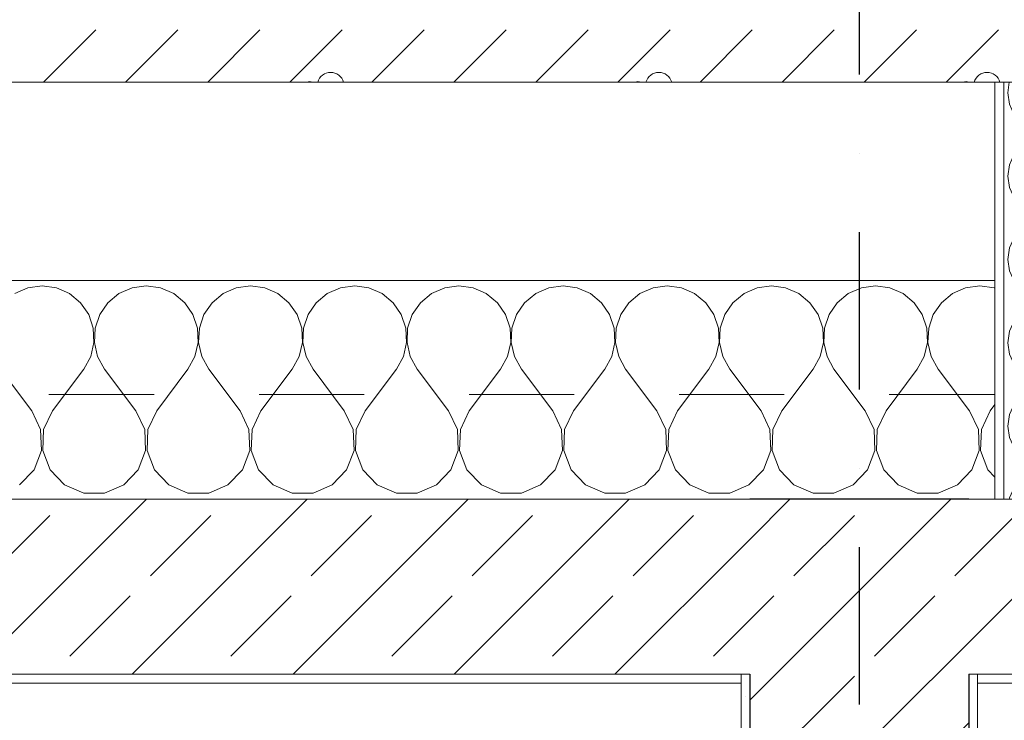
# Model space of a CAD drawing. Header units: millimetres. Extents: x 58537 to 97688, y -8921 to 14216.
# Tile 96 of 145: x 71046 to 72171, y 11187 to 11988. Entities that reach past the tile are written whole.
import ezdxf
from ezdxf.enums import TextEntityAlignment as Align

# ---------------------------------------------------------------- set-up
doc = ezdxf.new("R2010")
doc.units = ezdxf.units.MM
doc.header["$MEASUREMENT"] = 0
for name, pattern in [('Kropki i Kreski', [360, 180, -90, 0, -90]), ('Przerywana', [240, 120, -120]), ('Wipeout_Contour', [1000, 0, -1000])]:
    doc.linetypes.add(name, pattern=pattern)
for name, color, linetype, lineweight, true_color in [('0_Nr_pióra__85', 7, 'Continuous', 13, 0x80c2ff), ('Nowe_A-Osi_Nr_pióra__25', 7, 'Continuous', 25, 0x40a5ff), ('Nowe_A-Wymiary-Zewnętrzne_Nr_pióra__45', 7, 'Continuous', 15, 0x40a5ff), ('Nowe_A-Wymiary-Zewnętrzne_Nr_pióra__85', 7, 'Continuous', 13, 0x80c2ff)]:
    doc.layers.add(name, color=color, linetype=linetype, lineweight=lineweight, true_color=true_color)
for name, color, linetype in [('Nowe_A-Belki-Wieniec', 7, 'Continuous'), ('Nowe_A-Dach-Połacie', 7, 'Continuous'), ('Nowe_A-Osi', 7, 'Continuous'), ('Nowe_A-Stropy', 7, 'Continuous'), ('Nowe_A-Wymiary-Zewnętrzne', 7, 'Continuous'), ('Nowe_A-Ściany-Wewnętrzne', 7, 'Continuous'), ('Nowe_A-Ściany-Zewnętrzne', 7, 'Continuous')]:
    doc.layers.add(name, color=color, linetype=linetype)
for name, color, linetype, lineweight in [('Nowe_A-Belki-Wieniec_Nr_pióra__30', 7, 'Continuous', 25), ('Nowe_A-Dach-Połacie_Nr_pióra__169', 7, 'Continuous', 5), ('Nowe_A-Dach-Połacie_Nr_pióra__49', 7, 'Continuous', 15), ('Nowe_A-Osi_Nr_pióra__6', 5, 'Continuous', 13), ('Nowe_A-Stropy_Nr_pióra__174', 7, 'Continuous', 5), ('Nowe_A-Stropy_Nr_pióra__49', 7, 'Continuous', 15), ('Nowe_A-Stropy_Nr_pióra__9', 7, 'Continuous', 13), ('Nowe_A-Wymiary-Zewnętrzne_Nr_pióra__46', 5, 'Continuous', 15), ('Nowe_A-Ściany-Wewnętrzne_Nr_pióra__27', 7, 'Continuous', 25), ('Nowe_A-Ściany-Wewnętrzne_Nr_pióra__47', 7, 'Continuous', 15), ('Nowe_A-Ściany-Zewnętrzne_Nr_pióra__174', 7, 'Continuous', 5), ('Nowe_A-Ściany-Zewnętrzne_Nr_pióra__27', 7, 'Continuous', 25), ('Nowe_A-Ściany-Zewnętrzne_Nr_pióra__47', 7, 'Continuous', 15), ('Nowe_A-Ściany-Zewnętrzne_Nr_pióra__67', 7, 'Continuous', 13)]:
    doc.layers.add(name, color=color, linetype=linetype, lineweight=lineweight)
doc.styles.add('STYL_AUTOMATYCZNY_1', font='arial.ttf')
doc.styles.add('STYL_AUTOMATYCZNY_2', font='arial.ttf')
doc.dimstyles.new('STYL_AUTOMATYCZNY__1', dxfattribs={"dimtxt": 125, "dimasz": 47.5, "dimexe": 0.18, "dimexo": 20, "dimgap": 0, "dimtad": 1, "dimdec": 1, "dimlfac": 0.1, "dimzin": 0, "dimdsep": 46, "dimtxsty": 'STYL_AUTOMATYCZNY_2', "dimblk": 'ARROWHEAD_11', "dimblk1": 'ARROWHEAD_11', "dimblk2": 'ARROWHEAD_11', "dimcen": 0.09, "dimclrd": 256, "dimclre": 256, "dimclrt": 5, "dimadec": 1, "dimazin": 0, "dimtfac": 1, "dimtdec": 4, "dimtmove": 0, "dimatfit": 3, "dimfxl": 0, "dimtolj": 1, "dimtzin": 0, "dimarcsym": 0})
pattern_1 = [(0, (0, 0), (0, 86.60254), [0, -50]), (0, (25, 43.3), (0, 86.60254), [0, -50])]
pattern_2 = [(45, (0, 0), (-91.92388, 91.92388), []), (45, (-45.96, 45.96), (-91.92388, 91.92388), [97.5, -32.5])]

# ---------------------------------------------------------------- blocks, each defined once
blk = doc.blocks.new('ElemPrzekroju_328')
at = {"color": 254, "linetype": 'Wipeout_Contour', "lineweight": 0, "ltscale": 591287.629852}
blk.add_wipeout([(72140.1, 8770), (72340.1, 8770), (72340.1, 10720), (73360.1, 10720), (73360.1, 8770), (75120.1, 8770), (75120.1, 11230), (72140.1, 11230)], dxfattribs=at).dxf.layer = 'Nowe_A-Ściany-Wewnętrzne'
blk = doc.blocks.new('ElemPrzekroju_340')
at = {"color": 254, "linetype": 'Wipeout_Contour', "lineweight": 0, "ltscale": 288602.273213}
blk.add_wipeout([(72160.1, 11744.7), (70225.1, 11744.7), (70225.1, 11690), (72160.1, 11690)], dxfattribs=at).dxf.layer = 'Nowe_A-Ściany-Zewnętrzne'
blk = doc.blocks.new('*X367')
at = {"layer": 'Nowe_A-Stropy_Nr_pióra__174', "color": 7, "linetype": 'Continuous', "lineweight": 5}
for p, q in [((71055.2, 11681.8), (71040.2, 11675.2)), ((71071.4, 11684), (71055.2, 11681.8)), ((71087.7, 11681.8), (71071.4, 11684)), ((71102.7, 11675.2), (71087.7, 11681.8)), ((71174.2, 11681.8), (71159.2, 11675.2)), ((71190.5, 11684), (71174.2, 11681.8)), ((71206.8, 11681.8), (71190.5, 11684)), ((71221.8, 11675.2), (71206.8, 11681.8)), ((71293.3, 11681.8), (71278.2, 11675.2)), ((71309.5, 11684), (71293.3, 11681.8)), ((71325.8, 11681.8), (71309.5, 11684)), ((71340.8, 11675.2), (71325.8, 11681.8)), ((71412.3, 11681.8), (71397.3, 11675.2)), ((71428.6, 11684), (71412.3, 11681.8)), ((71444.9, 11681.8), (71428.6, 11684)), ((71459.9, 11675.2), (71444.9, 11681.8)), ((71531.4, 11681.8), (71516.3, 11675.2)), ((71547.6, 11684), (71531.4, 11681.8)), ((71563.9, 11681.8), (71547.6, 11684)), ((71578.9, 11675.2), (71563.9, 11681.8)), ((71650.4, 11681.8), (71635.4, 11675.2)), ((71666.7, 11684), (71650.4, 11681.8)), ((71682.9, 11681.8), (71666.7, 11684)), ((71698, 11675.2), (71682.9, 11681.8)), ((71769.5, 11681.8), (71754.4, 11675.2)), ((71785.7, 11684), (71769.5, 11681.8)), ((71802, 11681.8), (71785.7, 11684)), ((71817, 11675.2), (71802, 11681.8)), ((71888.5, 11681.8), (71873.5, 11675.2)), ((71904.8, 11684), (71888.5, 11681.8)), ((71921, 11681.8), (71904.8, 11684)), ((71936.1, 11675.2), (71921, 11681.8)), ((72007.6, 11681.8), (71992.5, 11675.2)), ((72023.8, 11684), (72007.6, 11681.8)), ((72040.1, 11681.8), (72023.8, 11684)), ((72055.1, 11675.2), (72040.1, 11681.8)), ((72126.6, 11681.8), (72111.6, 11675.2)), ((72142.9, 11684), (72126.6, 11681.8)), ((72159.1, 11681.8), (72142.9, 11684)), ((72160.1, 11681.4), (72159.1, 11681.8)), ((71115.4, 11664.7), (71102.7, 11675.2)), ((71159.2, 11675.2), (71146.6, 11664.7)), ((71234.4, 11664.7), (71221.8, 11675.2)), ((71278.2, 11675.2), (71265.6, 11664.7)), ((71353.5, 11664.7), (71340.8, 11675.2)), ((71397.3, 11675.2), (71384.6, 11664.7)), ((71472.5, 11664.7), (71459.9, 11675.2)), ((71516.3, 11675.2), (71503.7, 11664.7)), ((71591.6, 11664.7), (71578.9, 11675.2)), ((71635.4, 11675.2), (71622.7, 11664.7)), ((71710.6, 11664.7), (71698, 11675.2)), ((71754.4, 11675.2), (71741.8, 11664.7)), ((71829.7, 11664.7), (71817, 11675.2)), ((71873.5, 11675.2), (71860.8, 11664.7)), ((71948.7, 11664.7), (71936.1, 11675.2)), ((71992.5, 11675.2), (71979.9, 11664.7)), ((72067.8, 11664.7), (72055.1, 11675.2)), ((72111.6, 11675.2), (72098.9, 11664.7)), ((71124.7, 11651.1), (71115.4, 11664.7)), ((71146.6, 11664.7), (71137.3, 11651.1)), ((71243.7, 11651.1), (71234.4, 11664.7)), ((71265.6, 11664.7), (71256.3, 11651.1)), ((71362.8, 11651.1), (71353.5, 11664.7)), ((71384.6, 11664.7), (71375.3, 11651.1)), ((71481.8, 11651.1), (71472.5, 11664.7)), ((71503.7, 11664.7), (71494.4, 11651.1)), ((71600.9, 11651.1), (71591.6, 11664.7)), ((71622.7, 11664.7), (71613.4, 11651.1)), ((71719.9, 11651.1), (71710.6, 11664.7)), ((71741.8, 11664.7), (71732.5, 11651.1)), ((71839, 11651.1), (71829.7, 11664.7)), ((71860.8, 11664.7), (71851.5, 11651.1)), ((71958, 11651.1), (71948.7, 11664.7)), ((71979.9, 11664.7), (71970.6, 11651.1)), ((72077.1, 11651.1), (72067.8, 11664.7)), ((72098.9, 11664.7), (72089.6, 11651.1)), ((71129.9, 11635.6), (71124.7, 11651.1)), ((71137.3, 11651.1), (71132, 11635.6)), ((71249, 11635.6), (71243.7, 11651.1)), ((71256.3, 11651.1), (71251.1, 11635.6)), ((71368, 11635.6), (71362.8, 11651.1)), ((71375.3, 11651.1), (71370.1, 11635.6)), ((71487.1, 11635.6), (71481.8, 11651.1)), ((71494.4, 11651.1), (71489.1, 11635.6)), ((71606.1, 11635.6), (71600.9, 11651.1)), ((71613.4, 11651.1), (71608.2, 11635.6)), ((71725.2, 11635.6), (71719.9, 11651.1)), ((71732.5, 11651.1), (71727.2, 11635.6)), ((71844.2, 11635.6), (71839, 11651.1)), ((71851.5, 11651.1), (71846.3, 11635.6)), ((71963.3, 11635.6), (71958, 11651.1)), ((71970.6, 11651.1), (71965.3, 11635.6)), ((72082.3, 11635.6), (72077.1, 11651.1)), ((72089.6, 11651.1), (72084.4, 11635.6)), ((71130.7, 11619.2), (71129.9, 11635.6)), ((71132, 11635.6), (71131.2, 11619.2)), ((71249.8, 11619.2), (71249, 11635.6)), ((71251.1, 11635.6), (71250.3, 11619.2)), ((71368.8, 11619.2), (71368, 11635.6)), ((71370.1, 11635.6), (71369.3, 11619.2)), ((71487.9, 11619.2), (71487.1, 11635.6)), ((71489.1, 11635.6), (71488.4, 11619.2)), ((71606.9, 11619.2), (71606.1, 11635.6)), ((71608.2, 11635.6), (71607.4, 11619.2)), ((71726, 11619.2), (71725.2, 11635.6)), ((71727.2, 11635.6), (71726.4, 11619.2)), ((71845, 11619.2), (71844.2, 11635.6)), ((71846.3, 11635.6), (71845.5, 11619.2)), ((71964.1, 11619.2), (71963.3, 11635.6)), ((71965.3, 11635.6), (71964.5, 11619.2)), ((72083.1, 11619.2), (72082.3, 11635.6)), ((72084.4, 11635.6), (72083.6, 11619.2)), ((71127, 11603.2), (71130.7, 11619.2)), ((71131.2, 11619.2), (71134.9, 11603.2)), ((71246.1, 11603.2), (71249.8, 11619.2)), ((71250.3, 11619.2), (71254, 11603.2)), ((71365.1, 11603.2), (71368.8, 11619.2)), ((71369.3, 11619.2), (71373, 11603.2)), ((71484.2, 11603.2), (71487.9, 11619.2)), ((71488.4, 11619.2), (71492.1, 11603.2)), ((71603.2, 11603.2), (71606.9, 11619.2)), ((71607.4, 11619.2), (71611.1, 11603.2)), ((71722.2, 11603.2), (71726, 11619.2)), ((71726.4, 11619.2), (71730.2, 11603.2)), ((71841.3, 11603.2), (71845, 11619.2)), ((71845.5, 11619.2), (71849.2, 11603.2)), ((71960.3, 11603.2), (71964.1, 11619.2)), ((71964.5, 11619.2), (71968.3, 11603.2)), ((72079.4, 11603.2), (72083.1, 11619.2)), ((72083.6, 11619.2), (72087.3, 11603.2)), ((71119.1, 11588.8), (71127, 11603.2)), ((71134.9, 11603.2), (71142.9, 11588.8)), ((71238.1, 11588.8), (71246.1, 11603.2)), ((71254, 11603.2), (71261.9, 11588.8)), ((71357.2, 11588.8), (71365.1, 11603.2)), ((71373, 11603.2), (71381, 11588.8)), ((71476.2, 11588.8), (71484.2, 11603.2)), ((71492.1, 11603.2), (71500, 11588.8)), ((71595.3, 11588.8), (71603.2, 11603.2)), ((71611.1, 11603.2), (71619.1, 11588.8)), ((71714.3, 11588.8), (71722.2, 11603.2)), ((71730.2, 11603.2), (71738.1, 11588.8)), ((71833.3, 11588.8), (71841.3, 11603.2)), ((71849.2, 11603.2), (71857.2, 11588.8)), ((71952.4, 11588.8), (71960.3, 11603.2)), ((71968.3, 11603.2), (71976.2, 11588.8)), ((72071.4, 11588.8), (72079.4, 11603.2)), ((72087.3, 11603.2), (72095.3, 11588.8)), ((71059.5, 11541.2), (71023.8, 11588.8)), ((71083.3, 11541.2), (71119.1, 11588.8)), ((71178.6, 11541.2), (71142.9, 11588.8)), ((71202.4, 11541.2), (71238.1, 11588.8)), ((71297.6, 11541.2), (71261.9, 11588.8)), ((71321.4, 11541.2), (71357.2, 11588.8)), ((71416.7, 11541.2), (71381, 11588.8)), ((71440.5, 11541.2), (71476.2, 11588.8)), ((71535.7, 11541.2), (71500, 11588.8)), ((71559.5, 11541.2), (71595.3, 11588.8)), ((71654.8, 11541.2), (71619.1, 11588.8)), ((71678.6, 11541.2), (71714.3, 11588.8)), ((71773.8, 11541.2), (71738.1, 11588.8)), ((71797.6, 11541.2), (71833.3, 11588.8)), ((71892.9, 11541.2), (71857.2, 11588.8)), ((71916.7, 11541.2), (71952.4, 11588.8)), ((72011.9, 11541.2), (71976.2, 11588.8)), ((72035.7, 11541.2), (72071.4, 11588.8)), ((72131, 11541.2), (72095.3, 11588.8)), ((72154.8, 11541.2), (72160.1, 11548.3)), ((71069.7, 11519.7), (71059.5, 11541.2)), ((71083.3, 11541.2), (71073.2, 11519.7)), ((71188.8, 11519.7), (71178.6, 11541.2)), ((71202.4, 11541.2), (71192.2, 11519.7)), ((71307.8, 11519.7), (71297.6, 11541.2)), ((71321.4, 11541.2), (71311.3, 11519.7)), ((71426.9, 11519.7), (71416.7, 11541.2)), ((71440.5, 11541.2), (71430.3, 11519.7)), ((71545.9, 11519.7), (71535.7, 11541.2)), ((71559.5, 11541.2), (71549.4, 11519.7)), ((71665, 11519.7), (71654.8, 11541.2)), ((71678.6, 11541.2), (71668.4, 11519.7)), ((71784, 11519.7), (71773.8, 11541.2)), ((71797.6, 11541.2), (71787.4, 11519.7)), ((71903.1, 11519.7), (71892.9, 11541.2)), ((71916.7, 11541.2), (71906.5, 11519.7)), ((72022.1, 11519.7), (72011.9, 11541.2)), ((72035.7, 11541.2), (72025.5, 11519.7)), ((72141.2, 11519.7), (72131, 11541.2)), ((72154.8, 11541.2), (72144.6, 11519.7)), ((71070.7, 11495.9), (71069.7, 11519.7)), ((71073.2, 11519.7), (71072.2, 11495.9)), ((71189.7, 11495.9), (71188.8, 11519.7)), ((71192.2, 11519.7), (71191.3, 11495.9)), ((71308.8, 11495.9), (71307.8, 11519.7)), ((71311.3, 11519.7), (71310.3, 11495.9)), ((71427.8, 11495.9), (71426.9, 11519.7)), ((71430.3, 11519.7), (71429.4, 11495.9)), ((71546.9, 11495.9), (71545.9, 11519.7)), ((71549.4, 11519.7), (71548.4, 11495.9)), ((71665.9, 11495.9), (71665, 11519.7)), ((71668.4, 11519.7), (71667.5, 11495.9)), ((71785, 11495.9), (71784, 11519.7)), ((71787.4, 11519.7), (71786.5, 11495.9)), ((71904, 11495.9), (71903.1, 11519.7)), ((71906.5, 11519.7), (71905.6, 11495.9)), ((72023, 11495.9), (72022.1, 11519.7)), ((72025.5, 11519.7), (72024.6, 11495.9)), ((72142.1, 11495.9), (72141.2, 11519.7)), ((72144.6, 11519.7), (72143.6, 11495.9)), ((71062.2, 11473.6), (71070.7, 11495.9)), ((71072.2, 11495.9), (71080.7, 11473.6)), ((71181.3, 11473.6), (71189.7, 11495.9)), ((71191.3, 11495.9), (71199.7, 11473.6)), ((71300.3, 11473.6), (71308.8, 11495.9)), ((71310.3, 11495.9), (71318.8, 11473.6)), ((71419.4, 11473.6), (71427.8, 11495.9)), ((71429.4, 11495.9), (71437.8, 11473.6)), ((71538.4, 11473.6), (71546.9, 11495.9)), ((71548.4, 11495.9), (71556.9, 11473.6)), ((71657.5, 11473.6), (71665.9, 11495.9)), ((71667.5, 11495.9), (71675.9, 11473.6)), ((71776.5, 11473.6), (71785, 11495.9)), ((71786.5, 11495.9), (71795, 11473.6)), ((71895.5, 11473.6), (71904, 11495.9)), ((71905.6, 11495.9), (71914, 11473.6)), ((72014.6, 11473.6), (72023, 11495.9)), ((72024.6, 11495.9), (72033.1, 11473.6)), ((72133.6, 11473.6), (72142.1, 11495.9)), ((72143.6, 11495.9), (72152.1, 11473.6)), ((71045.7, 11456.5), (71062.2, 11473.6)), ((71080.7, 11473.6), (71097.2, 11456.5)), ((71164.8, 11456.5), (71181.3, 11473.6)), ((71199.7, 11473.6), (71216.2, 11456.5)), ((71283.8, 11456.5), (71300.3, 11473.6)), ((71318.8, 11473.6), (71335.3, 11456.5)), ((71402.9, 11456.5), (71419.4, 11473.6)), ((71437.8, 11473.6), (71454.3, 11456.5)), ((71521.9, 11456.5), (71538.4, 11473.6)), ((71556.9, 11473.6), (71573.4, 11456.5)), ((71641, 11456.5), (71657.5, 11473.6)), ((71675.9, 11473.6), (71692.4, 11456.5)), ((71760, 11456.5), (71776.5, 11473.6)), ((71795, 11473.6), (71811.5, 11456.5)), ((71879.1, 11456.5), (71895.5, 11473.6)), ((71914, 11473.6), (71930.5, 11456.5)), ((71998.1, 11456.5), (72014.6, 11473.6)), ((72033.1, 11473.6), (72049.5, 11456.5)), ((72117.2, 11456.5), (72133.6, 11473.6)), ((72152.1, 11473.6), (72160.1, 11465.3)), ((71097.2, 11456.5), (71119.1, 11447.2)), ((71142.9, 11447.2), (71164.8, 11456.5)), ((71216.2, 11456.5), (71238.1, 11447.2)), ((71261.9, 11447.2), (71283.8, 11456.5)), ((71335.3, 11456.5), (71357.2, 11447.2)), ((71381, 11447.2), (71402.9, 11456.5)), ((71454.3, 11456.5), (71476.2, 11447.2)), ((71500, 11447.2), (71521.9, 11456.5)), ((71573.4, 11456.5), (71595.3, 11447.2)), ((71619.1, 11447.2), (71641, 11456.5)), ((71692.4, 11456.5), (71714.3, 11447.2)), ((71738.1, 11447.2), (71760, 11456.5)), ((71811.5, 11456.5), (71833.4, 11447.2)), ((71857.2, 11447.2), (71879.1, 11456.5)), ((71930.5, 11456.5), (71952.4, 11447.2)), ((71976.2, 11447.2), (71998.1, 11456.5)), ((72049.5, 11456.5), (72071.4, 11447.2)), ((72095.3, 11447.2), (72117.2, 11456.5)), ((71119.1, 11447.2), (71142.9, 11447.2)), ((71238.1, 11447.2), (71261.9, 11447.2)), ((71357.2, 11447.2), (71381, 11447.2)), ((71476.2, 11447.2), (71500, 11447.2)), ((71595.3, 11447.2), (71619.1, 11447.2)), ((71714.3, 11447.2), (71738.1, 11447.2)), ((71833.4, 11447.2), (71857.2, 11447.2)), ((71952.4, 11447.2), (71976.2, 11447.2)), ((72071.4, 11447.2), (72095.3, 11447.2))]:
    blk.add_line(p, q, dxfattribs=at)
blk = doc.blocks.new('ElemPrzekroju_341')
at = {"layer": 'Nowe_A-Stropy', "linetype": 'Continuous', "lineweight": 0, "true_color": 0x000000}
h = blk.add_hatch(dxfattribs=at)
h.set_pattern_fill('Beton_zbrojony', color=18, style=0, pattern_type=2)
h.set_pattern_definition(pattern_2)
h.paths.add_polyline_path([(65230.1, 11240), (65240.1, 11240), (69035.1, 11240), (69170.1, 11240), (71870.1, 11240), (71880.1, 11240), (71880.1, 11440), (70225.1, 11440), (69985.1, 11440), (65230.1, 11440)])
h = blk.add_hatch(dxfattribs=at)
h.set_pattern_fill('Beton_zbrojony', color=18, style=0, pattern_type=2)
h.set_pattern_definition(pattern_2)
h.paths.add_polyline_path([(72160.1, 11440), (72130.1, 11440), (72130.1, 11240), (72140.1, 11240), (72630.1, 11240), (72630.1, 11440)])
h = blk.add_hatch(dxfattribs=at)
h.set_pattern_fill('Tynk', color=18, style=0, pattern_type=2)
h.set_pattern_definition(pattern_1)
h.paths.add_polyline_path([(71870.1, 11240), (69170.1, 11240), (69170.1, 11230), (71870.1, 11230)])
h = blk.add_hatch(dxfattribs=at)
h.set_pattern_fill('Tynk', color=18, style=0, pattern_type=2)
h.set_pattern_definition(pattern_1)
h.paths.add_polyline_path([(72630.1, 11240), (72140.1, 11240), (72140.1, 11230), (72630.1, 11230)])
at = {"layer": 'Nowe_A-Stropy_Nr_pióra__49', "color": 7, "linetype": 'Continuous', "lineweight": 15}
for p, q in [((71870.1, 11230), (69170.1, 11230)), ((72630.1, 11230), (72140.1, 11230))]:
    blk.add_line(p, q, dxfattribs=at)
at = {"layer": 'Nowe_A-Stropy_Nr_pióra__9', "color": 7, "linetype": 'Continuous', "lineweight": 13}
for p, q in [((72160.1, 11690), (70225.1, 11690)), ((71880.1, 11440), (70225.1, 11440)), ((72160.1, 11440), (72130.1, 11440)), ((71870.1, 11240), (69170.1, 11240))]:
    blk.add_line(p, q, dxfattribs=at)
at = {"layer": 'Nowe_A-Stropy_Nr_pióra__9', "color": 7, "linetype": 'Continuous', "lineweight": 13, "flags": 128}
blk.add_lwpolyline([(72630.1, 11240), (72140.1, 11240), (72130.1, 11240)], dxfattribs=at)
at = {"layer": 'Nowe_A-Stropy', "lineweight": 0}
blk.add_blockref('*X367', (0, 0), dxfattribs=at)
blk = doc.blocks.new('*X374')
at = {"layer": 'Nowe_A-Dach-Połacie_Nr_pióra__169', "color": 7, "linetype": 'Continuous', "lineweight": 5}
for p, q in [((71073.2, 11916.9), (71132.8, 11976.6)), ((71166.9, 11916.9), (71226.6, 11976.6)), ((71260.7, 11916.9), (71320.3, 11976.6)), ((71354.4, 11916.9), (71414.1, 11976.6)), ((71448.2, 11916.9), (71507.8, 11976.6)), ((71541.9, 11916.9), (71601.6, 11976.6)), ((71635.7, 11916.9), (71695.3, 11976.6)), ((71729.4, 11916.9), (71789.1, 11976.6)), ((71823.2, 11916.9), (71882.8, 11976.6)), ((71916.9, 11916.9), (71976.6, 11976.6)), ((72010.7, 11916.9), (72070.3, 11976.6)), ((72104.4, 11916.9), (72164.1, 11976.6))]:
    blk.add_line(p, q, dxfattribs=at)
for centre, radius, start, end in [((71401.1, 11912.7), 15.3, 15.7736, 164.2264), ((71776.1, 11912.7), 15.3, 15.7736, 164.2264), ((72151.1, 11912.7), 15.3, 15.7736, 164.2264), ((71377.2, 11908.7), 8.88, 67.714, 112.286), ((71752.2, 11908.7), 8.88, 67.714, 112.286), ((72127.2, 11908.7), 8.88, 67.714, 112.286)]:
    blk.add_arc(centre, radius, start, end, dxfattribs=at)
blk = doc.blocks.new('ElemPrzekroju_342')
at = {"color": 254, "linetype": 'Wipeout_Contour', "lineweight": 0, "ltscale": 288676.511524}
blk.add_wipeout([(70225.1, 11916.9), (70225.1, 11744.7), (72160.1, 11744.7), (72160.1, 11916.9)], dxfattribs=at).dxf.layer = 'Nowe_A-Dach-Połacie'
at = {"layer": 'Nowe_A-Dach-Połacie_Nr_pióra__49', "color": 7, "linetype": 'Continuous', "lineweight": 15}
blk.add_line((72160.1, 11916.9), (70225.1, 11916.9), dxfattribs=at)
at = {"layer": 'Nowe_A-Dach-Połacie_Nr_pióra__49', "color": 7, "linetype": 'Continuous', "lineweight": 15, "flags": 128}
blk.add_lwpolyline([(72370.1, 11916.9), (72170.1, 11916.9), (72160.1, 11916.9)], dxfattribs=at)
at = {"layer": 'Nowe_A-Dach-Połacie', "lineweight": 0}
blk.add_blockref('*X374', (0, 0), dxfattribs=at)
blk = doc.blocks.new('ElemPrzekroju_391')
at = {"layer": 'Nowe_A-Belki-Wieniec', "linetype": 'Continuous', "lineweight": 0, "true_color": 0x000000}
h = blk.add_hatch(dxfattribs=at)
h.set_pattern_fill('Beton_zbrojony', color=18, style=0, pattern_type=2)
h.set_pattern_definition(pattern_2)
h.paths.add_polyline_path([(72130.1, 11440), (71880.1, 11440), (71880.1, 11190), (72130.1, 11190)])
at = {"layer": 'Nowe_A-Belki-Wieniec_Nr_pióra__30', "color": 7, "linetype": 'Continuous', "lineweight": 25}
blk.add_line((72130.1, 11440), (71880.1, 11440), dxfattribs=at)
blk = doc.blocks.new('*X524')
at = {"layer": 'Nowe_A-Ściany-Zewnętrzne_Nr_pióra__174', "color": 7, "linetype": 'Continuous', "lineweight": 5}
for p, q in [((72176.5, 11916.9), (72174.8, 11904.8)), ((72289.1, 11914.3), (72285.6, 11916.9)), ((72289.1, 11914.3), (72308.2, 11905.7)), ((72329.1, 11906.2), (72347.8, 11915.5)), ((72347.8, 11915.5), (72348.9, 11916.9)), ((72174.8, 11904.8), (72176.6, 11891.7)), ((72308.2, 11903.8), (72289.1, 11895.2)), ((72308.2, 11905.7), (72329.1, 11906.2)), ((72329.1, 11903.4), (72308.2, 11903.8)), ((72347.8, 11894), (72329.1, 11903.4)), ((72176.6, 11891.7), (72181.9, 11879.7)), ((72289.1, 11895.2), (72251, 11866.7)), ((72360.7, 11877.5), (72347.8, 11894)), ((72181.9, 11879.7), (72190.3, 11869.6)), ((72190.3, 11869.6), (72201.2, 11862.2)), ((72365.3, 11857.1), (72360.7, 11877.5)), ((72201.2, 11862.2), (72213.6, 11858)), ((72213.6, 11858), (72226.7, 11857.3)), ((72226.7, 11857.3), (72239.5, 11860.3)), ((72239.5, 11860.3), (72251, 11866.7)), ((72201.2, 11852.1), (72190.3, 11844.7)), ((72213.6, 11856.3), (72201.2, 11852.1)), ((72226.7, 11857), (72213.6, 11856.3)), ((72239.5, 11854), (72226.7, 11857)), ((72251, 11847.6), (72239.5, 11854)), ((72289.1, 11819), (72251, 11847.6)), ((72360.7, 11836.7), (72365.3, 11857.1)), ((72190.3, 11844.7), (72181.9, 11834.6)), ((72347.8, 11820.3), (72360.7, 11836.7)), ((72181.9, 11834.6), (72176.6, 11822.5)), ((72176.6, 11822.5), (72174.8, 11809.5)), ((72289.1, 11819), (72308.2, 11810.5)), ((72329.1, 11810.9), (72347.8, 11820.3)), ((72174.8, 11809.5), (72176.6, 11796.5)), ((72308.2, 11808.6), (72289.1, 11800)), ((72308.2, 11810.5), (72329.1, 11810.9)), ((72329.1, 11808.1), (72308.2, 11808.6)), ((72347.8, 11798.8), (72329.1, 11808.1)), ((72176.6, 11796.5), (72181.9, 11784.5)), ((72289.1, 11800), (72251, 11771.4)), ((72360.7, 11782.3), (72347.8, 11798.8)), ((72181.9, 11784.5), (72190.3, 11774.4)), ((72365.3, 11761.9), (72360.7, 11782.3)), ((72190.3, 11774.4), (72201.2, 11766.9)), ((72239.5, 11765.1), (72251, 11771.4)), ((72201.2, 11756.9), (72190.3, 11749.4)), ((72201.2, 11766.9), (72213.6, 11762.7)), ((72213.6, 11761.1), (72201.2, 11756.9)), ((72213.6, 11762.7), (72226.7, 11762.1)), ((72226.7, 11761.7), (72213.6, 11761.1)), ((72226.7, 11762.1), (72239.5, 11765.1)), ((72239.5, 11758.7), (72226.7, 11761.7)), ((72251, 11752.4), (72239.5, 11758.7)), ((72360.7, 11741.5), (72365.3, 11761.9)), ((72190.3, 11749.4), (72181.9, 11739.3)), ((72289.1, 11723.8), (72251, 11752.4)), ((72181.9, 11739.3), (72176.6, 11727.3)), ((72347.8, 11725), (72360.7, 11741.5)), ((72176.6, 11727.3), (72174.8, 11714.3)), ((72289.1, 11723.8), (72308.2, 11715.2)), ((72329.1, 11715.7), (72347.8, 11725)), ((72174.8, 11714.3), (72176.6, 11701.3)), ((72308.2, 11713.3), (72289.1, 11704.8)), ((72308.2, 11715.2), (72329.1, 11715.7)), ((72329.1, 11712.9), (72308.2, 11713.3)), ((72347.8, 11703.5), (72329.1, 11712.9)), ((72176.6, 11701.3), (72181.9, 11689.3)), ((72289.1, 11704.8), (72251, 11676.2)), ((72360.7, 11687.1), (72347.8, 11703.5)), ((72181.9, 11689.3), (72190.3, 11679.1)), ((72190.3, 11679.1), (72201.2, 11671.7)), ((72365.3, 11666.7), (72360.7, 11687.1)), ((72201.2, 11671.7), (72213.6, 11667.5)), ((72213.6, 11667.5), (72226.7, 11666.9)), ((72226.7, 11666.5), (72213.6, 11665.8)), ((72226.7, 11666.9), (72239.5, 11669.8)), ((72239.5, 11663.5), (72226.7, 11666.5)), ((72239.5, 11669.8), (72251, 11676.2)), ((72360.7, 11646.3), (72365.3, 11666.7)), ((72201.2, 11661.6), (72190.3, 11654.2)), ((72213.6, 11665.8), (72201.2, 11661.6)), ((72251, 11657.1), (72239.5, 11663.5)), ((72289.1, 11628.6), (72251, 11657.1)), ((72181.9, 11644.1), (72176.6, 11632.1)), ((72190.3, 11654.2), (72181.9, 11644.1)), ((72347.8, 11629.8), (72360.7, 11646.3)), ((72176.6, 11632.1), (72174.8, 11619)), ((72289.1, 11628.6), (72308.2, 11620)), ((72329.1, 11620.4), (72347.8, 11629.8)), ((72174.8, 11619), (72176.6, 11606)), ((72308.2, 11618.1), (72289.1, 11609.5)), ((72308.2, 11620), (72329.1, 11620.4)), ((72329.1, 11617.7), (72308.2, 11618.1)), ((72347.8, 11608.3), (72329.1, 11617.7)), ((72176.6, 11606), (72181.9, 11594)), ((72289.1, 11609.5), (72251, 11581)), ((72360.7, 11591.8), (72347.8, 11608.3)), ((72181.9, 11594), (72190.3, 11583.9)), ((72365.3, 11571.4), (72360.7, 11591.8)), ((72190.3, 11583.9), (72201.2, 11576.5)), ((72201.2, 11576.5), (72213.6, 11572.3)), ((72239.5, 11574.6), (72251, 11581)), ((72201.2, 11566.4), (72190.3, 11559)), ((72213.6, 11570.6), (72201.2, 11566.4)), ((72213.6, 11572.3), (72226.7, 11571.6)), ((72226.7, 11571.2), (72213.6, 11570.6)), ((72226.7, 11571.6), (72239.5, 11574.6)), ((72239.5, 11568.3), (72226.7, 11571.2)), ((72251, 11561.9), (72239.5, 11568.3)), ((72360.7, 11551), (72365.3, 11571.4)), ((72190.3, 11559), (72181.9, 11548.8)), ((72289.1, 11533.3), (72251, 11561.9)), ((72181.9, 11548.8), (72176.6, 11536.8)), ((72347.8, 11534.6), (72360.7, 11551)), ((72176.6, 11536.8), (72174.8, 11523.8)), ((72289.1, 11533.3), (72308.2, 11524.8)), ((72329.1, 11525.2), (72347.8, 11534.6)), ((72174.8, 11523.8), (72176.6, 11510.8)), ((72308.2, 11522.9), (72289.1, 11514.3)), ((72308.2, 11524.8), (72329.1, 11525.2)), ((72329.1, 11522.4), (72308.2, 11522.9)), ((72347.8, 11513.1), (72329.1, 11522.4)), ((72176.6, 11510.8), (72181.9, 11498.8)), ((72289.1, 11514.3), (72251, 11485.7)), ((72360.7, 11496.6), (72347.8, 11513.1)), ((72181.9, 11498.8), (72190.3, 11488.7)), ((72190.3, 11488.7), (72201.2, 11481.2)), ((72365.3, 11476.2), (72360.7, 11496.6)), ((72201.2, 11481.2), (72213.6, 11477)), ((72213.6, 11475.4), (72201.2, 11471.2)), ((72213.6, 11477), (72226.7, 11476.4)), ((72226.7, 11476), (72213.6, 11475.4)), ((72226.7, 11476.4), (72239.5, 11479.4)), ((72239.5, 11473), (72226.7, 11476)), ((72239.5, 11479.4), (72251, 11485.7)), ((72360.7, 11455.8), (72365.3, 11476.2)), ((72201.2, 11471.2), (72190.3, 11463.7)), ((72251, 11466.7), (72239.5, 11473)), ((72286.6, 11440), (72251, 11466.7)), ((72181.9, 11453.6), (72176.6, 11441.6)), ((72190.3, 11463.7), (72181.9, 11453.6)), ((72348.4, 11440), (72360.7, 11455.8)), ((72176.6, 11441.6), (72176.4, 11440))]:
    blk.add_line(p, q, dxfattribs=at)
blk = doc.blocks.new('ElemPrzekroju_433')
at = {"layer": 'Nowe_A-Ściany-Zewnętrzne', "linetype": 'Continuous', "lineweight": 0, "true_color": 0x000000}
h = blk.add_hatch(dxfattribs=at)
h.set_pattern_fill('Tynk', color=18, style=0, pattern_type=2)
h.set_pattern_definition(pattern_1)
h.paths.add_polyline_path([(72170.1, 11916.9), (72160.1, 11916.9), (72160.1, 11440), (72170.1, 11440)])
h = blk.add_hatch(dxfattribs=at)
h.set_pattern_fill('Bloczki_ceramiczne', color=18, style=0, pattern_type=2)
h.set_pattern_definition([(45, (0, 0), (-63.63961, 63.63961), [])])
h.paths.add_polyline_path([(72370.1, 11440), (72620.1, 11440), (72620.1, 11916.9), (72370.1, 11916.9)])
h = blk.add_hatch(dxfattribs=at)
h.set_pattern_fill('Tynk', color=18, style=0, pattern_type=2)
h.set_pattern_definition(pattern_1)
h.paths.add_polyline_path([(72620.1, 11440), (72630.1, 11440), (72630.1, 11916.9), (72620.1, 11916.9)])
at = {"layer": 'Nowe_A-Ściany-Zewnętrzne_Nr_pióra__27', "color": 7, "linetype": 'Continuous', "lineweight": 25}
for p, q in [((72370.1, 11916.9), (72370.1, 11440)), ((72580.1, 11916.9), (72370.1, 11916.9)), ((72620.1, 11916.9), (72580.1, 11916.9)), ((72620.1, 11916.9), (72620.1, 11440)), ((72620.1, 11440), (72370.1, 11440))]:
    blk.add_line(p, q, dxfattribs=at)
at = {"layer": 'Nowe_A-Ściany-Zewnętrzne_Nr_pióra__47', "color": 7, "linetype": 'Continuous', "lineweight": 15}
for p, q in [((72160.1, 11916.9), (72160.1, 11690)), ((72630.1, 11916.9), (72620.1, 11916.9)), ((72630.1, 11916.9), (72630.1, 11440)), ((72160.1, 11690), (72160.1, 11440)), ((72630.1, 11440), (72620.1, 11440))]:
    blk.add_line(p, q, dxfattribs=at)
at = {"layer": 'Nowe_A-Ściany-Zewnętrzne_Nr_pióra__47', "color": 7, "linetype": 'Continuous', "lineweight": 15, "flags": 128}
blk.add_lwpolyline([(72370.1, 11440), (72170.1, 11440), (72160.1, 11440)], dxfattribs=at)
at = {"layer": 'Nowe_A-Ściany-Zewnętrzne_Nr_pióra__67', "color": 7, "linetype": 'Continuous', "lineweight": 13}
blk.add_line((72170.1, 11916.9), (72170.1, 11440), dxfattribs=at)
at = {"layer": 'Nowe_A-Ściany-Zewnętrzne', "lineweight": 0}
blk.add_blockref('*X524', (0, 0), dxfattribs=at)
blk = doc.blocks.new('ElemPrzekroju_476')
at = {"layer": 'Nowe_A-Ściany-Wewnętrzne', "linetype": 'Continuous', "lineweight": 0, "true_color": 0x000000}
h = blk.add_hatch(dxfattribs=at)
h.set_pattern_fill('Tynk', color=18, style=0, pattern_type=2)
h.set_pattern_definition(pattern_1)
h.paths.add_polyline_path([(71880.1, 11240), (71870.1, 11240), (71870.1, 8650), (71880.1, 8650), (71880.1, 11190)])
h = blk.add_hatch(dxfattribs=at)
h.set_pattern_fill('Tynk', color=18, style=0, pattern_type=2)
h.set_pattern_definition(pattern_1)
h.paths.add_polyline_path([(72130.1, 11190), (72130.1, 8670), (72140.1, 8670), (72140.1, 11240), (72130.1, 11240)])
h = blk.add_hatch(dxfattribs=at)
h.set_pattern_fill('Beton_zbrojony', color=18, style=0, pattern_type=2)
h.set_pattern_definition(pattern_2)
h.paths.add_polyline_path([(71880.1, 8650), (71880.1, 8530), (72130.1, 8530), (72130.1, 8670), (72130.1, 11190), (71880.1, 11190)])
at = {"layer": 'Nowe_A-Ściany-Wewnętrzne_Nr_pióra__27', "color": 7, "linetype": 'Continuous', "lineweight": 25, "flags": 128}
for points in [[(71880.1, 11240), (71880.1, 11190), (71880.1, 8650), (71880.1, 8600), (71880.1, 8530)], [(72130.1, 11240), (72130.1, 11190), (72130.1, 8670), (72130.1, 8650), (72130.1, 8600), (72130.1, 8530)]]:
    blk.add_lwpolyline(points, dxfattribs=at)
at = {"layer": 'Nowe_A-Ściany-Wewnętrzne_Nr_pióra__47', "color": 7, "linetype": 'Continuous', "lineweight": 15}
for p, q in [((71870.1, 11240), (71870.1, 11230)), ((71880.1, 11240), (71870.1, 11240)), ((72140.1, 11240), (72140.1, 11230)), ((71870.1, 11230), (71870.1, 8670)), ((72140.1, 11230), (72140.1, 8770))]:
    blk.add_line(p, q, dxfattribs=at)
blk = doc.blocks.new('Standardowy znacznik osi[3]', base_point=(72005.1, 13465.8))
at = {"layer": 'Nowe_A-Osi_Nr_pióra__25', "color": 161, "linetype": 'Kropki i Kreski', "lineweight": 25, "true_color": 0x40a5ff}
blk.add_line((72005.1, 12465.8), (72005.1, -1000), dxfattribs=at)
at = {"layer": 'Nowe_A-Osi_Nr_pióra__6', "color": 5, "lineweight": 13, "style": 'STYL_AUTOMATYCZNY_1'}
for tag, p in [('AC_MarkerText_1_0', (72005.1, 14040.8)), ('AC_MarkerText_1_1', (72005.1, -2175))]:
    blk.add_attdef(tag, text='', height=400, rotation=360, dxfattribs=at).set_placement(p, align=Align.TOP_CENTER)
blk = doc.blocks.new('*D639')
at = {"layer": 'Nowe_A-Wymiary-Zewnętrzne_Nr_pióra__45', "linetype": 'Continuous', "lineweight": 15, "true_color": 0x40a5ff}
for points in [[(90247.8, 11240), (90248.7, 11235.2), (90251.4, 11231.2), (90255.5, 11228.5), (90260.3, 11227.5), (90265, 11228.5), (90269.1, 11231.2), (90271.8, 11235.2), (90272.8, 11240), (90271.8, 11244.8), (90269.1, 11248.8), (90265, 11251.5), (90260.3, 11252.5), (90255.5, 11251.5), (90251.4, 11248.8), (90248.7, 11244.8)], [(90247.8, 10870), (90248.7, 10865.2), (90251.4, 10861.2), (90255.5, 10858.5), (90260.3, 10857.5), (90265, 10858.5), (90269.1, 10861.2), (90271.8, 10865.2), (90272.8, 10870), (90271.8, 10874.8), (90269.1, 10878.8), (90265, 10881.5), (90260.3, 10882.5), (90255.5, 10881.5), (90251.4, 10878.8), (90248.7, 10874.8)]]:
    blk.add_hatch(color=161, dxfattribs=at).paths.add_polyline_path(points)
at = {"layer": 'Nowe_A-Wymiary-Zewnętrzne_Nr_pióra__45', "color": 161, "linetype": 'Continuous', "lineweight": 15, "true_color": 0x40a5ff}
for centre in [(90260.3, 11240), (90260.3, 10870)]:
    blk.add_circle(centre, 12.5, dxfattribs=at)
at = {"layer": 'Nowe_A-Wymiary-Zewnętrzne_Nr_pióra__85', "color": 151, "linetype": 'Continuous', "lineweight": 13, "true_color": 0x80c2ff}
for p, q in [((90247.8, 11240), (90213.4, 11240)), ((90307.1, 11240), (90272.8, 11240)), ((90260.3, 10882.5), (90260.3, 11227.5)), ((90247.8, 10870), (90213.4, 10870)), ((90307.1, 10870), (90272.8, 10870))]:
    blk.add_line(p, q, dxfattribs=at)
at = {"layer": 'Nowe_A-Wymiary-Zewnętrzne_Nr_pióra__46', "color": 5, "lineweight": 15, "insert": (90235.3, 10888.2), "char_height": 125, "attachment_point": 7, "rotation": 90, "style": 'STYL_AUTOMATYCZNY_2'}
blk.add_mtext('\\A1;{\\pql;\\fArial|b0|i0|c238|p0;\\W1.000000;37,0}', dxfattribs=at)
blk = doc.blocks.new('ARROWHEAD_11')
at = {"color": 0, "linetype": 'Continuous', "lineweight": 0}
blk.add_line((0, 0), (-1, 0), dxfattribs=at)
at = {"color": 0, "linetype": 'Continuous', "lineweight": 0, "const_width": 0.25, "flags": 128}
blk.add_lwpolyline([(-0.125, 0, 1), (0.125, 0, 1)], format="xyb", close=True, dxfattribs=at)
blk = doc.blocks.new('*D640')
at = {"layer": 'Nowe_A-Wymiary-Zewnętrzne_Nr_pióra__45', "linetype": 'Continuous', "lineweight": 15, "true_color": 0x40a5ff}
for points in [[(90247.8, 11690), (90248.7, 11685.2), (90251.4, 11681.2), (90255.5, 11678.5), (90260.3, 11677.5), (90265, 11678.5), (90269.1, 11681.2), (90271.8, 11685.2), (90272.8, 11690), (90271.8, 11694.8), (90269.1, 11698.8), (90265, 11701.5), (90260.3, 11702.5), (90255.5, 11701.5), (90251.4, 11698.8), (90248.7, 11694.8)], [(90247.8, 11240), (90248.7, 11235.2), (90251.4, 11231.2), (90255.5, 11228.5), (90260.3, 11227.5), (90265, 11228.5), (90269.1, 11231.2), (90271.8, 11235.2), (90272.8, 11240), (90271.8, 11244.8), (90269.1, 11248.8), (90265, 11251.5), (90260.3, 11252.5), (90255.5, 11251.5), (90251.4, 11248.8), (90248.7, 11244.8)]]:
    blk.add_hatch(color=161, dxfattribs=at).paths.add_polyline_path(points)
at = {"layer": 'Nowe_A-Wymiary-Zewnętrzne_Nr_pióra__45', "color": 161, "linetype": 'Continuous', "lineweight": 15, "true_color": 0x40a5ff}
for centre in [(90260.3, 11690), (90260.3, 11240)]:
    blk.add_circle(centre, 12.5, dxfattribs=at)
at = {"layer": 'Nowe_A-Wymiary-Zewnętrzne_Nr_pióra__85', "color": 151, "linetype": 'Continuous', "lineweight": 13, "true_color": 0x80c2ff}
for p, q in [((90247.8, 11690), (90213.4, 11690)), ((90307.1, 11690), (90272.8, 11690)), ((90260.3, 11252.5), (90260.3, 11677.5)), ((90247.8, 11240), (90213.4, 11240)), ((90307.1, 11240), (90272.8, 11240))]:
    blk.add_line(p, q, dxfattribs=at)
at = {"layer": 'Nowe_A-Wymiary-Zewnętrzne_Nr_pióra__46', "color": 5, "lineweight": 15, "insert": (90235.3, 11298.2), "char_height": 125, "attachment_point": 7, "rotation": 90, "style": 'STYL_AUTOMATYCZNY_2'}
blk.add_mtext('\\A1;{\\pql;\\fArial|b0|i0|c238|p0;\\W1.000000;45,0}', dxfattribs=at)
blk = doc.blocks.new('*D641')
at = {"layer": 'Nowe_A-Wymiary-Zewnętrzne_Nr_pióra__45', "linetype": 'Continuous', "lineweight": 15, "true_color": 0x40a5ff}
for points in [[(90247.8, 12846.4), (90248.7, 12841.6), (90251.4, 12837.5), (90255.5, 12834.8), (90260.3, 12833.9), (90265, 12834.8), (90269.1, 12837.5), (90271.8, 12841.6), (90272.8, 12846.4), (90271.8, 12851.2), (90269.1, 12855.2), (90265, 12857.9), (90260.3, 12858.9), (90255.5, 12857.9), (90251.4, 12855.2), (90248.7, 12851.2)], [(90247.8, 11690), (90248.7, 11685.2), (90251.4, 11681.2), (90255.5, 11678.5), (90260.3, 11677.5), (90265, 11678.5), (90269.1, 11681.2), (90271.8, 11685.2), (90272.8, 11690), (90271.8, 11694.8), (90269.1, 11698.8), (90265, 11701.5), (90260.3, 11702.5), (90255.5, 11701.5), (90251.4, 11698.8), (90248.7, 11694.8)]]:
    blk.add_hatch(color=161, dxfattribs=at).paths.add_polyline_path(points)
at = {"layer": 'Nowe_A-Wymiary-Zewnętrzne_Nr_pióra__45', "color": 161, "linetype": 'Continuous', "lineweight": 15, "true_color": 0x40a5ff}
for centre in [(90260.3, 12846.4), (90260.3, 11690)]:
    blk.add_circle(centre, 12.5, dxfattribs=at)
at = {"layer": 'Nowe_A-Wymiary-Zewnętrzne_Nr_pióra__85', "color": 151, "linetype": 'Continuous', "lineweight": 13, "true_color": 0x80c2ff}
for p, q in [((90260.3, 12858.9), (90260.3, 12871.4)), ((90247.8, 12846.4), (90213.4, 12846.4)), ((90307.1, 12846.4), (90272.8, 12846.4)), ((90260.3, 11702.5), (90260.3, 12833.9)), ((90247.8, 11690), (90213.4, 11690)), ((90307.1, 11690), (90272.8, 11690))]:
    blk.add_line(p, q, dxfattribs=at)
at = {"layer": 'Nowe_A-Wymiary-Zewnętrzne_Nr_pióra__46', "color": 5, "lineweight": 15, "insert": (90235.3, 12060.1), "char_height": 125, "attachment_point": 7, "rotation": 90, "style": 'STYL_AUTOMATYCZNY_2'}
blk.add_mtext('\\A1;{\\pql;\\fArial|b0|i0|c238|p0;\\W1.000000;115,6}', dxfattribs=at)
blk = doc.blocks.new('*D657')
at = {"layer": 'Nowe_A-Wymiary-Zewnętrzne_Nr_pióra__45', "linetype": 'Continuous', "lineweight": 15, "true_color": 0x40a5ff}
for points in [[(93212.8, 12740), (93213.7, 12735.2), (93216.4, 12731.2), (93220.5, 12728.5), (93225.3, 12727.5), (93230, 12728.5), (93234.1, 12731.2), (93236.8, 12735.2), (93237.8, 12740), (93236.8, 12744.8), (93234.1, 12748.8), (93230, 12751.5), (93225.3, 12752.5), (93220.5, 12751.5), (93216.4, 12748.8), (93213.7, 12744.8)], [(93212.8, 10870), (93213.7, 10865.2), (93216.4, 10861.2), (93220.5, 10858.5), (93225.3, 10857.5), (93230, 10858.5), (93234.1, 10861.2), (93236.8, 10865.2), (93237.8, 10870), (93236.8, 10874.8), (93234.1, 10878.8), (93230, 10881.5), (93225.3, 10882.5), (93220.5, 10881.5), (93216.4, 10878.8), (93213.7, 10874.8)]]:
    blk.add_hatch(color=161, dxfattribs=at).paths.add_polyline_path(points)
at = {"layer": 'Nowe_A-Wymiary-Zewnętrzne_Nr_pióra__45', "color": 161, "linetype": 'Continuous', "lineweight": 15, "true_color": 0x40a5ff}
for centre in [(93225.3, 12740), (93225.3, 10870)]:
    blk.add_circle(centre, 12.5, dxfattribs=at)
at = {"layer": 'Nowe_A-Wymiary-Zewnętrzne_Nr_pióra__85', "color": 151, "linetype": 'Continuous', "lineweight": 13, "true_color": 0x80c2ff}
for p, q in [((93212.8, 12740), (93178.4, 12740)), ((93272.1, 12740), (93237.8, 12740)), ((93225.3, 10882.5), (93225.3, 12727.5)), ((93212.8, 10870), (93178.4, 10870)), ((93272.1, 10870), (93237.8, 10870))]:
    blk.add_line(p, q, dxfattribs=at)
at = {"layer": 'Nowe_A-Wymiary-Zewnętrzne_Nr_pióra__46', "color": 5, "lineweight": 15, "char_height": 125, "attachment_point": 7, "rotation": 90, "style": 'STYL_AUTOMATYCZNY_2'}
for s, insert in [('\\A1;{\\pql;\\fArial|b0|i0|c238|p0;\\W1.000000;10,6}', (93200.3, 12393.9)), ('\\A1;{\\pql;\\fArial|b0|i0|c238|p0;\\W1.000000;187,0}', (93200.3, 11423.7))]:
    blk.add_mtext(s, dxfattribs=dict(at, insert=insert))
blk = doc.blocks.new('*D659')
at = {"layer": 'Nowe_A-Wymiary-Zewnętrzne_Nr_pióra__45', "linetype": 'Continuous', "lineweight": 15, "true_color": 0x40a5ff}
for points in [[(93474.8, 12846.4), (93475.7, 12841.6), (93478.4, 12837.5), (93482.5, 12834.8), (93487.3, 12833.9), (93492.1, 12834.8), (93496.1, 12837.5), (93498.8, 12841.6), (93499.8, 12846.4), (93498.8, 12851.2), (93496.1, 12855.2), (93492.1, 12857.9), (93487.3, 12858.9), (93482.5, 12857.9), (93478.4, 12855.2), (93475.7, 12851.2)], [(93474.8, 0), (93475.7, -4.8), (93478.4, -8.8), (93482.5, -11.5), (93487.3, -12.5), (93492.1, -11.5), (93496.1, -8.8), (93498.8, -4.8), (93499.8, 0), (93498.8, 4.8), (93496.1, 8.8), (93492.1, 11.5), (93487.3, 12.5), (93482.5, 11.5), (93478.4, 8.8), (93475.7, 4.8)]]:
    blk.add_hatch(color=161, dxfattribs=at).paths.add_polyline_path(points)
at = {"layer": 'Nowe_A-Wymiary-Zewnętrzne_Nr_pióra__45', "color": 161, "linetype": 'Continuous', "lineweight": 15, "true_color": 0x40a5ff}
for centre in [(93487.3, 12846.4), (93487.3, 0)]:
    blk.add_circle(centre, 12.5, dxfattribs=at)
at = {"layer": 'Nowe_A-Wymiary-Zewnętrzne_Nr_pióra__85', "color": 151, "linetype": 'Continuous', "lineweight": 13, "true_color": 0x80c2ff}
for p, q in [((93487.3, 12858.9), (93487.3, 12871.4)), ((93474.8, 12846.4), (93440.4, 12846.4)), ((93534.2, 12846.4), (93499.8, 12846.4)), ((93487.3, 12.5), (93487.3, 12833.9)), ((93474.8, 0), (93440.4, 0)), ((93534.2, 0), (93499.8, 0)), ((93487.3, -25), (93487.3, -12.5))]:
    blk.add_line(p, q, dxfattribs=at)
at = {"layer": 'Nowe_A-Wymiary-Zewnętrzne_Nr_pióra__46', "color": 5, "lineweight": 15, "insert": (93462.3, 6137.2), "char_height": 125, "attachment_point": 7, "rotation": 90, "style": 'STYL_AUTOMATYCZNY_2'}
blk.add_mtext('\\A1;{\\pql;\\fArial|b0|i0|c238|p0;\\W1.000000;1\xa0284,6}', dxfattribs=at)
blk = doc.blocks.new('D Przekrój_STORY_MARKER')
at = {"layer": '0_Nr_pióra__85', "color": 151, "linetype": 'Przerywana', "lineweight": 13, "true_color": 0x80c2ff}
blk.add_line((62199.3, 11560), (94026.2, 11560), dxfattribs=at)

msp = doc.modelspace()

# ---------------------------------------------------------------- block references
at = {"layer": 'Nowe_A-Ściany-Wewnętrzne', "lineweight": 0}
msp.add_blockref('ElemPrzekroju_328', (0, 0), dxfattribs=at)
at = {"layer": 'Nowe_A-Ściany-Zewnętrzne', "lineweight": 0}
msp.add_blockref('ElemPrzekroju_340', (0, 0), dxfattribs=at)

# ---------------------------------------------------------------- next in the draw order: block references
at = {"layer": 'Nowe_A-Dach-Połacie', "lineweight": 0}
msp.add_blockref('ElemPrzekroju_342', (0, 0), dxfattribs=at)
at = {"layer": 'Nowe_A-Stropy', "lineweight": 0}
msp.add_blockref('ElemPrzekroju_341', (0, 0), dxfattribs=at)

# ---------------------------------------------------------------- next in the draw order: block references
at = {"linetype": 'Continuous', "lineweight": 0}
msp.add_blockref('D Przekrój_STORY_MARKER', (0, 0), dxfattribs=at)
at = {"layer": 'Nowe_A-Belki-Wieniec', "lineweight": 0}
msp.add_blockref('ElemPrzekroju_391', (0, 0), dxfattribs=at)
at = {"layer": 'Nowe_A-Osi', "color": 8, "linetype": 'Continuous', "lineweight": 13}
msp.add_blockref('Standardowy znacznik osi[3]', (72005.07, 13465.75), dxfattribs=at)
at = {"layer": 'Nowe_A-Ściany-Wewnętrzne', "lineweight": 0}
msp.add_blockref('ElemPrzekroju_476', (0, 0), dxfattribs=at)
at = {"layer": 'Nowe_A-Ściany-Zewnętrzne', "lineweight": 0}
msp.add_blockref('ElemPrzekroju_433', (0, 0), dxfattribs=at)

# ---------------------------------------------------------------- next in the draw order: dimensions: what is measured, and where the dimension line sits
at = {"layer": 'Nowe_A-Wymiary-Zewnętrzne', "color": 151, "linetype": 'Continuous', "lineweight": 13, "true_color": 0x80c2ff}
for base, p1, p2, picture, middle in [((90260.25, 12846.37), (65340.07, 11690), (64717.21, 12846.37), '*D641', (90172.75, 12269.44)), ((93487.29, 12846.37), (64770.07, 0), (64717.21, 12846.37), '*D659', (93399.79, 6418.33)), ((93225.25, 12740), (64770.07, 10870), (64770.07, 12740), '*D657', (93137.75, 11633.07)), ((90260.25, 11690), (65240.07, 11240), (65340.07, 11690), '*D640', (90172.75, 11460)), ((90260.25, 11240), (65230.07, 10870), (65240.07, 11240), '*D639', (90172.75, 11050))]:
    dim = msp.add_linear_dim(base=base, p1=p1, p2=p2, angle=90, dimstyle='STYL_AUTOMATYCZNY__1', dxfattribs=at)
    dim.commit()
    dim.dimension.update_dxf_attribs({"geometry": picture, "text_midpoint": middle, "dimtype": 160, "text_rotation": 90})

doc.saveas('drawing.dxf')
